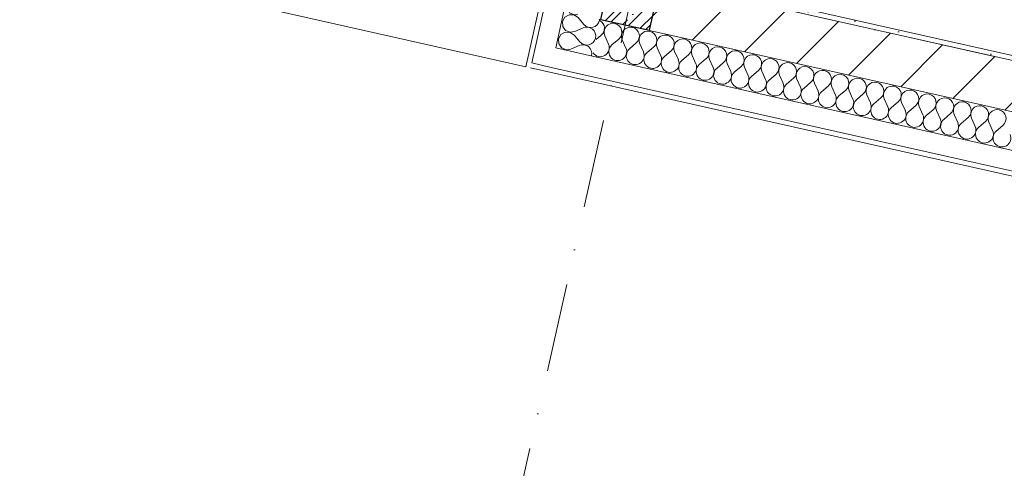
# Model space of a CAD drawing. Header units: millimetres. Extents: x -6990773 to -6682839, y 6117771 to 6220266.
# Tile 102 of 154: x -6939380 to -6935451, y 6130134 to 6131923. Entities that reach past the tile are written whole.
import ezdxf
from ezdxf.enums import TextEntityAlignment as Align

# ---------------------------------------------------------------- set-up
doc = ezdxf.new("R2010")
doc.units = ezdxf.units.MM
doc.header["$MEASUREMENT"] = 0
doc.linetypes.add('Штрихпунктирная', pattern=[670.277762, 352.777767, -176.388884, 0, -141.111112])
for name, color, linetype in [('S - МОП.АР', 7, 'Continuous'), ('АР-Стены_внутренние_пилоны.АР', 7, 'Continuous'), ('АР-Чертеж-Оси_Осевые размеры.АР', 7, 'Continuous'), ('Кровля', 7, 'Continuous')]:
    doc.layers.add(name, color=color, linetype=linetype)
for name, color, linetype, lineweight in [('АР-Стены_внутренние_пилоны.АР_Ном._пера__1', 7, 'Continuous', 30), ('АР-Чертеж-Оси_Осевые размеры.АР_Ном._пера__120', 7, 'Continuous', 0), ('Кровля_Ном._пера__1', 7, 'Continuous', 0)]:
    doc.layers.add(name, color=color, linetype=linetype, lineweight=lineweight)
doc.styles.add('РЎР“Р•РќР•Р\xa0Р\x98Р\xa0_РЎРўР\x98Р›Р¬_4', font='GOTHIC.TTF')
doc.dimstyles.new('СГЕНЕРИР_СТИЛЬ__2', dxfattribs={"dimtxt": 400, "dimasz": 332.5, "dimexe": 0.18, "dimexo": 0.0625, "dimgap": 0, "dimtad": 1, "dimdec": 0, "dimzin": 0, "dimdsep": 46, "dimtxsty": 'РЎР“Р•РќР•Р\xa0Р\x98Р\xa0_РЎРўР\x98Р›Р¬_4', "dimblk": 'ARROWHEAD_6', "dimblk1": 'ARROWHEAD_6', "dimblk2": 'ARROWHEAD_6', "dimcen": 0.09, "dimse1": 1, "dimse2": 1, "dimclrd": 7, "dimclre": 7, "dimclrt": 7, "dimazin": 0, "dimtfac": 1, "dimtdec": 4, "dimtmove": 0, "dimatfit": 3, "dimfxl": 1, "dimtolj": 1, "dimtzin": 0, "dimarcsym": 0})
pattern_1 = [(45, (-6566190.34, 6562677.8), (-127.27922, 127.27922), [])]

# ---------------------------------------------------------------- blocks, each defined once
blk = doc.blocks.new('*X32', base_point=(-6566190.3, 6562677.8))
at = {"layer": 'Кровля_Ном._пера__1', "color": 7, "linetype": 'Continuous', "lineweight": 0}
for p, q in [((-7164366.2, 6131890.3), (-7164375, 6131892.7)), ((-7164374.5, 6131893), (-7164365.9, 6131891.5)), ((-7164357.8, 6131885.2), (-7164366.2, 6131890.3)), ((-7164365.9, 6131891.5), (-7164356.1, 6131892.5)), ((-7164351.1, 6131878), (-7164357.8, 6131885.2)), ((-7164356.1, 6131892.5), (-7164347, 6131896.2)), ((-7164347, 6131896.2), (-7164339.2, 6131902.2)), ((-7164339.2, 6131902.2), (-7164333.3, 6131910.1)), ((-7164333.3, 6131910.1), (-7164329.9, 6131919.4)), ((-7164329.9, 6131919.4), (-7164329.7, 6131921.4)), ((-7164428.4, 6131858.8), (-7164407.5, 6131834.3)), ((-7164346.6, 6131869.2), (-7164351.1, 6131878)), ((-7164349, 6131840.5), (-7164345.5, 6131849.7)), ((-7164344.7, 6131859.5), (-7164346.6, 6131869.2)), ((-7164345.5, 6131849.7), (-7164344.7, 6131859.5)), ((-7164487.8, 6131821.2), (-7164480.5, 6131810.6)), ((-7164480.5, 6131810.6), (-7164462.5, 6131802.9)), ((-7164462.5, 6131802.9), (-7164443.2, 6131805.7)), ((-7164443.2, 6131805.7), (-7164410.7, 6131820.4)), ((-7164401.2, 6131823.2), (-7164410.7, 6131820.4)), ((-7164407.5, 6131834.3), (-7164400.2, 6131827.8)), ((-7164391.3, 6131823.2), (-7164401.2, 6131823.2)), ((-7164400.2, 6131827.8), (-7164391.3, 6131823.5)), ((-7164391.3, 6131823.5), (-7164381.6, 6131821.8)), ((-7164381.8, 6131820.6), (-7164391.3, 6131823.2)), ((-7164373.4, 6131815.5), (-7164381.8, 6131820.6)), ((-7164381.6, 6131821.8), (-7164371.8, 6131822.8)), ((-7164366.7, 6131808.3), (-7164373.4, 6131815.5)), ((-7164371.8, 6131822.8), (-7164362.6, 6131826.5)), ((-7164362.3, 6131799.5), (-7164366.7, 6131808.3)), ((-7164362.6, 6131826.5), (-7164354.8, 6131832.5)), ((-7164354.8, 6131832.5), (-7164349, 6131840.5)), ((-7164462.6, 6131802.6), (-7164468.9, 6131802.8)), ((-7164459.9, 6131800.8), (-7164462.6, 6131802.6)), ((-7164360.4, 6131789.8), (-7164362.3, 6131799.5)), ((-7164361.6, 6131778.7), (-7164361.2, 6131780)), ((-7164361.2, 6131780), (-7164360.4, 6131789.8))]:
    blk.add_line(p, q, dxfattribs=at)
blk = doc.blocks.new('*X35', base_point=(-6566190.3, 6562677.8))
at = {"layer": 'Кровля_Ном._пера__1', "color": 7, "linetype": 'Continuous', "lineweight": 0}
for p, q in [((-7164467.8, 6131933), (-7164477.1, 6131915.8)), ((-7164450.8, 6131942.7), (-7164467.8, 6131933)), ((-7164450.9, 6131952.5), (-7164449.2, 6131950)), ((-7164431.3, 6131942), (-7164450.8, 6131942.7)), ((-7164449.2, 6131950), (-7164431.2, 6131942.3)), ((-7164415.1, 6131931.2), (-7164431.3, 6131942)), ((-7164431.2, 6131942.3), (-7164415.6, 6131944.6)), ((-7164415.1, 6131931.2), (-7164391.9, 6131904)), ((-7164329.7, 6131921.4), (-7164329.4, 6131925.2)), ((-7164477.1, 6131915.8), (-7164476, 6131896.3)), ((-7164476, 6131896.3), (-7164464.8, 6131880.3)), ((-7164427.6, 6131875.4), (-7164395, 6131890.1)), ((-7164385.5, 6131892.8), (-7164395, 6131890.1)), ((-7164391.9, 6131904), (-7164384.5, 6131897.5)), ((-7164375.7, 6131892.9), (-7164385.5, 6131892.8)), ((-7164384.5, 6131897.5), (-7164375.6, 6131893.2)), ((-7164375, 6131892.7), (-7164375.7, 6131892.9)), ((-7164375.6, 6131893.2), (-7164374.5, 6131893)), ((-7164483.4, 6131863.3), (-7164492.7, 6131846.1)), ((-7164492.7, 6131846.1), (-7164491.6, 6131826.7)), ((-7164466.5, 6131873), (-7164483.4, 6131863.3)), ((-7164447, 6131872.3), (-7164466.5, 6131873)), ((-7164464.8, 6131880.3), (-7164446.9, 6131872.6)), ((-7164430.7, 6131861.5), (-7164447, 6131872.3)), ((-7164446.9, 6131872.6), (-7164427.6, 6131875.4)), ((-7164430.7, 6131861.5), (-7164428.4, 6131858.8)), ((-7164491.6, 6131826.7), (-7164487.8, 6131821.2))]:
    blk.add_line(p, q, dxfattribs=at)
blk = doc.blocks.new('Стена_9_6', base_point=(-7160679.8, 6147242.8))
at = {"layer": 'Кровля', "linetype": 'Continuous', "lineweight": 0, "true_color": 0x000000}
h = blk.add_hatch(dxfattribs=at)
h.set_pattern_fill('БЛОКИ_БЕТОННЫЕ_ЭФФЕКТИВН_77', color=18, style=0, pattern_type=2)
h.set_pattern_definition(pattern_1)
h.paths.add_polyline_path([(-7164086.1, 6132075.6), (-7164325.1, 6131924.3), (-7164130, 6131880.4)])
at = {"layer": 'Кровля_Ном._пера__1', "color": 7, "linetype": 'Continuous', "lineweight": 0}
for p, q in [((-7161022.7, 6147678.6), (-7164582.4, 6131828.3)), ((-7164471.5, 6131957.1), (-7164504.3, 6131810.8)), ((-7164582.4, 6131828.3), (-7164599.9, 6131750.3)), ((-7164504.3, 6131810.8), (-7164358, 6131777.9)), ((-7164599.9, 6131750.3), (-7164521.9, 6131732.7))]:
    blk.add_line(p, q, dxfattribs=at)
at = {"layer": 'Кровля_Ном._пера__1', "color": 7, "linetype": 'Continuous', "lineweight": 15}
blk.add_line((-7164325.1, 6131924.3), (-7164130, 6131880.4), dxfattribs=at)
at = {"layer": 'Кровля_Ном._пера__1', "color": 7, "linetype": 'Continuous', "lineweight": 0, "flags": 128}
blk.add_lwpolyline([(-7161020.3, 6147780.5), (-7164623.8, 6131735.1)], dxfattribs=at)
at = {"layer": 'Кровля', "color": 7, "lineweight": 0}
for name in ['*X35', '*X32']:
    blk.add_blockref(name, (-6566190.3, 6562677.8), dxfattribs=at)
blk = doc.blocks.new('*X51', base_point=(-6566190.3, 6562677.8))
at = {"layer": 'Кровля_Ном._пера__1', "color": 7, "linetype": 'Continuous', "lineweight": 0}
for p, q in [((-7164343.3, 6131843.4), (-7164322.2, 6131861.4)), ((-7164293.6, 6131825.7), (-7164308.2, 6131858.3)), ((-7164279.7, 6131822.6), (-7164252.5, 6131845.7)), ((-7164223.9, 6131810), (-7164238.6, 6131842.6)), ((-7164210, 6131806.9), (-7164182.8, 6131830.1)), ((-7164154.2, 6131794.4), (-7164168.9, 6131827)), ((-7164140.3, 6131791.3), (-7164113.1, 6131814.4)), ((-7164084.5, 6131778.7), (-7164099.2, 6131811.3)), ((-7164070.6, 6131775.6), (-7164043.4, 6131798.8)), ((-7164014.8, 6131763.1), (-7164029.5, 6131795.7)), ((-7164000.9, 6131760), (-7163973.7, 6131783.1)), ((-7163945.1, 6131747.4), (-7163959.8, 6131780)), ((-7163931.2, 6131744.3), (-7163904, 6131767.5)), ((-7163875.4, 6131731.8), (-7163890.1, 6131764.3)), ((-7163861.5, 6131728.6), (-7163834.3, 6131751.8)), ((-7163805.8, 6131716.1), (-7163820.4, 6131748.7)), ((-7163791.8, 6131713), (-7163764.6, 6131736.2)), ((-7163736.1, 6131700.5), (-7163750.7, 6131733)), ((-7163722.1, 6131697.3), (-7163695, 6131720.5)), ((-7163666.4, 6131684.8), (-7163681, 6131717.4)), ((-7163652.4, 6131681.7), (-7163625.3, 6131704.9)), ((-7163596.7, 6131669.2), (-7163611.3, 6131701.7)), ((-7163582.7, 6131666), (-7163555.6, 6131689.2)), ((-7163527, 6131653.5), (-7163541.6, 6131686.1)), ((-7163513, 6131650.4), (-7163485.9, 6131673.6)), ((-7163457.3, 6131637.9), (-7163471.9, 6131670.4)), ((-7163443.4, 6131634.7), (-7163416.2, 6131657.9)), ((-7163387.6, 6131622.2), (-7163402.2, 6131654.8)), ((-7163373.7, 6131619.1), (-7163346.5, 6131642.3)), ((-7163317.9, 6131606.6), (-7163332.6, 6131639.1)), ((-7163304, 6131603.4), (-7163276.8, 6131626.6)), ((-7163248.2, 6131590.9), (-7163262.9, 6131623.5)), ((-7163234.3, 6131587.8), (-7163207.1, 6131611)), ((-7163178.5, 6131575.3), (-7163193.2, 6131607.8)), ((-7163164.6, 6131572.1), (-7163137.4, 6131595.3)), ((-7163108.8, 6131559.6), (-7163123.5, 6131592.2)), ((-7163094.9, 6131556.5), (-7163067.7, 6131579.6)), ((-7163039.1, 6131543.9), (-7163053.8, 6131576.5)), ((-7163025.2, 6131540.8), (-7162998, 6131564)), ((-7162969.4, 6131528.3), (-7162984.1, 6131560.9)), ((-7162955.5, 6131525.2), (-7162928.3, 6131548.3)), ((-7162899.8, 6131512.6), (-7162914.4, 6131545.2)), ((-7162885.8, 6131509.5), (-7162858.6, 6131532.7)), ((-7162830.1, 6131497), (-7162844.7, 6131529.6)), ((-7162816.1, 6131493.9), (-7162789, 6131517)), ((-7162760.4, 6131481.3), (-7162775, 6131513.9)), ((-7162746.4, 6131478.2), (-7162719.3, 6131501.4))]:
    blk.add_line(p, q, dxfattribs=at)
for centre, start, end in [((-7164345.4, 6131888.6), 310.4717, 57.7943), ((-7164275.7, 6131872.9), 77.3416, 204.2115), ((-7164275.7, 6131872.9), 310.4717, 77.3416), ((-7164206, 6131857.3), 77.3416, 204.2115), ((-7164206, 6131857.3), 310.4717, 77.3416), ((-7164136.3, 6131841.6), 77.3416, 204.2115), ((-7164136.3, 6131841.6), 310.4717, 77.3416), ((-7164066.6, 6131826), 77.3416, 204.2115), ((-7164066.6, 6131826), 310.4717, 77.3416), ((-7163996.9, 6131810.3), 77.3416, 204.2115), ((-7163996.9, 6131810.3), 310.4717, 77.3416), ((-7164326.2, 6131811), 215.6308, 24.2115), ((-7164256.5, 6131795.4), 130.4717, 24.2115), ((-7164186.8, 6131779.7), 130.4717, 24.2115), ((-7163927.2, 6131794.6), 77.3416, 204.2115), ((-7163927.2, 6131794.6), 310.4717, 77.3416), ((-7163857.5, 6131779), 77.3416, 204.2115), ((-7163857.5, 6131779), 310.4717, 77.3416), ((-7164117.1, 6131764.1), 130.4717, 24.2115), ((-7164047.4, 6131748.4), 130.4717, 24.2115), ((-7163787.8, 6131763.3), 77.3416, 204.2115), ((-7163787.8, 6131763.3), 310.4717, 77.3416), ((-7163718.1, 6131747.7), 77.3416, 204.2115), ((-7163718.1, 6131747.7), 310.4717, 77.3416), ((-7163648.4, 6131732), 77.3416, 204.2115), ((-7163648.4, 6131732), 310.4717, 77.3416), ((-7163977.7, 6131732.8), 130.4717, 24.2115), ((-7163908, 6131717.1), 130.4717, 24.2115), ((-7163838.3, 6131701.5), 130.4717, 24.2115), ((-7163578.7, 6131716.4), 77.3416, 204.2115), ((-7163578.7, 6131716.4), 310.4717, 77.3416), ((-7163509.1, 6131700.7), 77.3416, 204.2115), ((-7163509.1, 6131700.7), 310.4717, 77.3416), ((-7163768.6, 6131685.8), 130.4717, 24.2115), ((-7163698.9, 6131670.2), 130.4717, 24.2115), ((-7163439.4, 6131685.1), 77.3416, 204.2115), ((-7163439.4, 6131685.1), 310.4717, 77.3416), ((-7163369.7, 6131669.4), 77.3416, 204.2115), ((-7163369.7, 6131669.4), 310.4717, 77.3416), ((-7163300, 6131653.8), 77.3416, 204.2115), ((-7163300, 6131653.8), 310.4717, 77.3416), ((-7163629.2, 6131654.5), 130.4717, 24.2115), ((-7163559.6, 6131638.9), 130.4717, 24.2115), ((-7163489.9, 6131623.2), 130.4717, 24.2115), ((-7163230.3, 6131638.1), 77.3416, 204.2115), ((-7163230.3, 6131638.1), 310.4717, 77.3416), ((-7163160.6, 6131622.5), 77.3416, 204.2115), ((-7163160.6, 6131622.5), 310.4717, 77.3416), ((-7163420.2, 6131607.6), 130.4717, 24.2115), ((-7163350.5, 6131591.9), 130.4717, 24.2115), ((-7163090.9, 6131606.8), 77.3416, 204.2115), ((-7163090.9, 6131606.8), 310.4717, 77.3416), ((-7163021.2, 6131591.2), 77.3416, 204.2115), ((-7163021.2, 6131591.2), 310.4717, 77.3416), ((-7162951.5, 6131575.5), 77.3416, 204.2115), ((-7162951.5, 6131575.5), 310.4717, 77.3416), ((-7163280.8, 6131576.3), 130.4717, 24.2115), ((-7163211.1, 6131560.6), 130.4717, 24.2115), ((-7163141.4, 6131545), 130.4717, 24.2115), ((-7162881.8, 6131559.9), 77.3416, 204.2115), ((-7162881.8, 6131559.9), 310.4717, 77.3416), ((-7162812.1, 6131544.2), 77.3416, 204.2115), ((-7162812.1, 6131544.2), 310.4717, 77.3416), ((-7163071.7, 6131529.3), 130.4717, 24.2115), ((-7163002, 6131513.6), 130.4717, 24.2115), ((-7162742.4, 6131528.6), 77.3416, 204.2115), ((-7162742.4, 6131528.6), 310.4717, 77.3416), ((-7162932.3, 6131498), 130.4717, 24.2115), ((-7162862.6, 6131482.3), 130.4717, 24.2115), ((-7162792.9, 6131466.7), 130.4717, 24.2115), ((-7162723.2, 6131451), 130.4717, 24.2115)]:
    blk.add_arc(centre, 35.7, start, end, dxfattribs=at)
blk = doc.blocks.new('Стена_17_6', base_point=(-7164108, 6131978))
at = {"layer": 'Кровля', "linetype": 'Continuous', "lineweight": 0, "true_color": 0x000000}
h = blk.add_hatch(dxfattribs=at)
h.set_pattern_fill('ШТУКАТУРКА__ГИПС_01_0006', color=18, style=0, pattern_type=2)
h.set_pattern_definition([(45, (-6566190.34, 6563027.8), (-111.369318, 111.369318), [0, -105, 0, -157.5]), (110, (-6565840.34, 6563027.8), (148.001588, 53.868173), [0, -77, 0, -133])])
h.paths.add_polyline_path([(-7160442.5, 6131277.7), (-7164062.2, 6132090.7), (-7164066.6, 6132071.2), (-7160446.8, 6131258.2)])
h = blk.add_hatch(dxfattribs=at)
h.set_pattern_fill('БЛОКИ_БЕТОННЫЕ_ЭФФЕКТИВН_77', color=18, style=0, pattern_type=2)
h.set_pattern_definition(pattern_1)
h.paths.add_polyline_path([(-7160427.3, 6131253.8), (-7164086.1, 6132075.6), (-7164130, 6131880.4), (-7160471.2, 6131058.7)])
at = {"layer": 'Кровля_Ном._пера__1', "color": 7, "linetype": 'Continuous', "lineweight": 15}
for p, q in [((-7160427.3, 6131253.8), (-7164066.6, 6132071.2)), ((-7164325.1, 6131924.3), (-7164130, 6131880.4)), ((-7164130, 6131880.4), (-7160471.2, 6131058.7))]:
    blk.add_line(p, q, dxfattribs=at)
at = {"layer": 'Кровля_Ном._пера__1', "color": 7, "linetype": 'Continuous', "lineweight": 0}
for p, q in [((-7164504.3, 6131810.8), (-7164358, 6131777.9)), ((-7164358, 6131777.9), (-7147156.5, 6127914.5)), ((-7164599.9, 6131750.3), (-7164521.9, 6131732.7)), ((-7164521.9, 6131732.7), (-7147174, 6127836.5))]:
    blk.add_line(p, q, dxfattribs=at)
at = {"layer": 'Кровля_Ном._пера__1', "color": 7, "linetype": 'Continuous', "lineweight": 0, "flags": 128}
for points in [[(-7160442.5, 6131277.7), (-7164062.2, 6132090.7)], [(-7164604.3, 6131730.8), (-7147178.4, 6127817)]]:
    blk.add_lwpolyline(points, dxfattribs=at)
at = {"layer": 'Кровля', "color": 7, "lineweight": 0}
blk.add_blockref('*X51', (-6566190.3, 6562677.8), dxfattribs=at)
blk = doc.blocks.new('Стандартный Маркер Сетки[13]_6', base_point=(-7160680.9, 6147693.7))
at = {"layer": 'АР-Чертеж-Оси_Осевые размеры.АР_Ном._пера__120', "color": 7, "linetype": 'Штрихпунктирная', "lineweight": 0}
blk.add_line((-7160787.5, 6147219.2), (-7165571.2, 6125919.8), dxfattribs=at)
at = {"layer": 'АР-Чертеж-Оси_Осевые размеры.АР_Ном._пера__120', "color": 7, "lineweight": 0, "style": 'РЎР“Р•РќР•Р\xa0Р\x98Р\xa0_РЎРўР\x98Р›Р¬_4'}
blk.add_attdef('AC_MarkerText_1', text='', height=350, rotation=347.3417, dxfattribs=at).set_placement((-7165717.5, 6125138.4), align=Align.TOP_CENTER)
blk = doc.blocks.new('Стандартный Маркер Сетки[26]_6', base_point=(-7160680.9, 6147693.7))
at = {"layer": 'АР-Чертеж-Оси_Осевые размеры.АР_Ном._пера__120', "color": 7, "linetype": 'Штрихпунктирная', "lineweight": 0}
blk.add_line((-7160787.5, 6147219.2), (-7165571.2, 6125919.8), dxfattribs=at)
at = {"layer": 'АР-Чертеж-Оси_Осевые размеры.АР_Ном._пера__120', "color": 7, "lineweight": 0, "style": 'РЎР“Р•РќР•Р\xa0Р\x98Р\xa0_РЎРўР\x98Р›Р¬_4'}
blk.add_attdef('AC_MarkerText_1', text='', height=350, rotation=347.3417, dxfattribs=at).set_placement((-7165717.5, 6125138.4), align=Align.TOP_CENTER)
blk = doc.blocks.new('ARROWHEAD_6')
at = {"color": 0, "linetype": 'Continuous', "lineweight": 0}
for p, q in [((-0.5, -0.5), (0.5, 0.5)), ((0, 0), (-1, 0))]:
    blk.add_line(p, q, dxfattribs=at)
blk = doc.blocks.new('*D187', base_point=(-6566190.3, 6562677.8))
at = {"layer": 'Defpoints', "color": 0, "linetype": 'Continuous', "transparency": 16777216}
for p in [(-6931973.4, 6136099.2), (-6936118.3, 6135669.5), (-6938145.1, 6126645.3)]:
    blk.add_point(p, dxfattribs=at)
at = {"layer": 'АР-Чертеж-Оси_Осевые размеры.АР', "color": 7, "linetype": 'Continuous', "lineweight": -2, "transparency": 16777216}
for p, q in [((-6937820.7, 6126572.4), (-6936820.3, 6126347.7)), ((-6934615.5, 6125852.6), (-6935652.4, 6126085.4))]:
    blk.add_line(p, q, dxfattribs=at)
at = {"layer": 'АР-Чертеж-Оси_Осевые размеры.АР', "color": 7, "linetype": 'Continuous', "lineweight": -2, "transparency": 16777216, "xscale": 332.5, "yscale": 332.5, "zscale": 332.5}
for p, rotation in [((-6938145.1, 6126645.3), 167.3417232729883), ((-6934291.1, 6125779.7), 347.3417232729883)]:
    blk.add_blockref('ARROWHEAD_6', p, dxfattribs=dict(at, rotation=rotation))
at = {"layer": 'АР-Чертеж-Оси_Осевые размеры.АР', "color": 7, "linetype": 'Continuous', "lineweight": 0, "transparency": 16777216, "insert": (-6936236.4, 6126216.6), "char_height": 400, "attachment_point": 5, "rotation": 347.3417, "style": 'РЎР“Р•РќР•Р\xa0Р\x98Р\xa0_РЎРўР\x98Р›Р¬_4'}
blk.add_mtext('\\A1;3950', dxfattribs=at)
blk = doc.blocks.new('Стена_76_6', base_point=(-7164227.7, 6131902.4))
at = {"layer": 'АР-Стены_внутренние_пилоны.АР', "linetype": 'Continuous', "lineweight": 0, "true_color": 0x000000}
h = blk.add_hatch(dxfattribs=at)
h.set_pattern_fill('ЖЕЛЕЗОБЕТОН__PROJECT__0006', color=18, style=0, pattern_type=2)
h.set_pattern_definition([(45, (-6566190.34, 6562677.8), (-84.852814, 84.852814), []), (45, (-6566232.77, 6562720.22), (-84.852814, 84.852814), [90, -30, 0, -30])])
h.paths.add_polyline_path([(-7164130.2, 6131880.5), (-7163692, 6133831.6), (-7163887.1, 6133875.5), (-7164325.3, 6131924.3)])
at = {"layer": 'АР-Стены_внутренние_пилоны.АР_Ном._пера__1', "color": 7, "linetype": 'Continuous', "lineweight": 30, "flags": 128}
for points in [[(-7163887.1, 6133875.5), (-7164325.3, 6131924.3)], [(-7163692, 6133831.6), (-7163887.1, 6133875.5)], [(-7164130.2, 6131880.5), (-7163692, 6133831.6)], [(-7164325.3, 6131924.3), (-7164130.2, 6131880.5)]]:
    blk.add_lwpolyline(points, dxfattribs=at)
blk = doc.blocks.new('Стена_91_1', base_point=(-6937251.1, 6132223))
at = {"layer": 'Кровля_Ном._пера__1', "color": 7, "linetype": 'Continuous', "lineweight": 0, "flags": 128}
for points in [[(-6958406.7, 6136462), (-6937360.7, 6131735.1)], [(-6937360.7, 6131735.1), (-6937251.1, 6132223)]]:
    blk.add_lwpolyline(points, dxfattribs=at)
blk = doc.blocks.new('*X312', base_point=(-6338927.2, 6562677.8))
at = {"layer": 'Кровля_Ном._пера__1', "color": 7, "linetype": 'Continuous', "lineweight": 0}
for p, q in [((-6937103, 6131890.3), (-6937111.8, 6131892.7)), ((-6937111.3, 6131893), (-6937102.8, 6131891.5)), ((-6937094.6, 6131885.2), (-6937103, 6131890.3)), ((-6937102.8, 6131891.5), (-6937093, 6131892.5)), ((-6937087.9, 6131878), (-6937094.6, 6131885.2)), ((-6937093, 6131892.5), (-6937083.8, 6131896.2)), ((-6937083.8, 6131896.2), (-6937076, 6131902.2)), ((-6937076, 6131902.2), (-6937070.2, 6131910.1)), ((-6937070.2, 6131910.1), (-6937066.7, 6131919.4)), ((-6937066.7, 6131919.4), (-6937066.5, 6131921.4)), ((-6937165.3, 6131858.8), (-6937144.4, 6131834.3)), ((-6937083.5, 6131869.2), (-6937087.9, 6131878)), ((-6937085.8, 6131840.5), (-6937082.4, 6131849.7)), ((-6937081.5, 6131859.5), (-6937083.5, 6131869.2)), ((-6937082.4, 6131849.7), (-6937081.5, 6131859.5)), ((-6937224.7, 6131821.2), (-6937217.3, 6131810.6)), ((-6937217.3, 6131810.6), (-6937199.4, 6131802.9)), ((-6937199.4, 6131802.9), (-6937180.1, 6131805.7)), ((-6937180.1, 6131805.7), (-6937147.5, 6131820.4)), ((-6937138, 6131823.2), (-6937147.5, 6131820.4)), ((-6937144.4, 6131834.3), (-6937137, 6131827.8)), ((-6937128.2, 6131823.2), (-6937138, 6131823.2)), ((-6937137, 6131827.8), (-6937128.1, 6131823.5)), ((-6937118.7, 6131820.6), (-6937128.2, 6131823.2)), ((-6937128.1, 6131823.5), (-6937118.4, 6131821.8)), ((-6937110.3, 6131815.5), (-6937118.7, 6131820.6)), ((-6937118.4, 6131821.8), (-6937108.6, 6131822.8)), ((-6937103.6, 6131808.3), (-6937110.3, 6131815.5)), ((-6937108.6, 6131822.8), (-6937099.5, 6131826.5)), ((-6937099.1, 6131799.5), (-6937103.6, 6131808.3)), ((-6937099.5, 6131826.5), (-6937091.7, 6131832.5)), ((-6937091.7, 6131832.5), (-6937085.8, 6131840.5)), ((-6937199.5, 6131802.6), (-6937205.7, 6131802.8)), ((-6937196.7, 6131800.8), (-6937199.5, 6131802.6)), ((-6937097.2, 6131789.8), (-6937099.1, 6131799.5)), ((-6937098.5, 6131778.7), (-6937098, 6131780)), ((-6937098, 6131780), (-6937097.2, 6131789.8))]:
    blk.add_line(p, q, dxfattribs=at)
blk = doc.blocks.new('*X315', base_point=(-6338927.2, 6562677.8))
at = {"layer": 'Кровля_Ном._пера__1', "color": 7, "linetype": 'Continuous', "lineweight": 0}
for p, q in [((-6937204.6, 6131933), (-6937213.9, 6131915.8)), ((-6937187.7, 6131942.7), (-6937204.6, 6131933)), ((-6937187.8, 6131952.5), (-6937186, 6131950)), ((-6937168.1, 6131942), (-6937187.7, 6131942.7)), ((-6937186, 6131950), (-6937168.1, 6131942.3)), ((-6937168.1, 6131942.3), (-6937152.4, 6131944.6)), ((-6937151.9, 6131931.2), (-6937168.1, 6131942)), ((-6937151.9, 6131931.2), (-6937128.7, 6131904)), ((-6937066.5, 6131921.4), (-6937066.2, 6131925.2)), ((-6937213.9, 6131915.8), (-6937212.8, 6131896.3)), ((-6937212.8, 6131896.3), (-6937201.7, 6131880.3)), ((-6937164.4, 6131875.4), (-6937131.9, 6131890.1)), ((-6937122.4, 6131892.8), (-6937131.9, 6131890.1)), ((-6937128.7, 6131904), (-6937121.4, 6131897.5)), ((-6937112.5, 6131892.9), (-6937122.4, 6131892.8)), ((-6937121.4, 6131897.5), (-6937112.5, 6131893.2)), ((-6937112.5, 6131893.2), (-6937111.3, 6131893)), ((-6937111.8, 6131892.7), (-6937112.5, 6131892.9)), ((-6937220.3, 6131863.3), (-6937229.6, 6131846.1)), ((-6937229.6, 6131846.1), (-6937228.5, 6131826.7)), ((-6937203.3, 6131873), (-6937220.3, 6131863.3)), ((-6937183.8, 6131872.3), (-6937203.3, 6131873)), ((-6937201.7, 6131880.3), (-6937183.7, 6131872.6)), ((-6937167.6, 6131861.5), (-6937183.8, 6131872.3)), ((-6937183.7, 6131872.6), (-6937164.4, 6131875.4)), ((-6937167.6, 6131861.5), (-6937165.3, 6131858.8)), ((-6937228.5, 6131826.7), (-6937224.7, 6131821.2))]:
    blk.add_line(p, q, dxfattribs=at)
blk = doc.blocks.new('Стена_109_1', base_point=(-6933416.7, 6147242.8))
at = {"layer": 'Кровля', "linetype": 'Continuous', "lineweight": 0, "true_color": 0x000000}
h = blk.add_hatch(dxfattribs=at)
h.set_pattern_fill('БЛОКИ_БЕТОННЫЕ_ЭФФЕКТИВН_70', color=18, style=0, pattern_type=2)
h.set_pattern_definition([(45, (-6338927.19, 6562677.8), (-127.27922, 127.27922), [])])
h.paths.add_polyline_path([(-6936823, 6132075.6), (-6937061.9, 6131924.3), (-6936866.8, 6131880.4)])
at = {"layer": 'Кровля_Ном._пера__1', "color": 7, "linetype": 'Continuous', "lineweight": 0}
for p, q in [((-6933759.5, 6147678.6), (-6937319.2, 6131828.3)), ((-6937208.3, 6131957.1), (-6937241.2, 6131810.8)), ((-6937319.2, 6131828.3), (-6937336.8, 6131750.3)), ((-6937241.2, 6131810.8), (-6937094.8, 6131777.9)), ((-6937336.8, 6131750.3), (-6937258.7, 6131732.7))]:
    blk.add_line(p, q, dxfattribs=at)
at = {"layer": 'Кровля_Ном._пера__1', "color": 7, "linetype": 'Continuous', "lineweight": 15}
blk.add_line((-6937061.9, 6131924.3), (-6936866.8, 6131880.4), dxfattribs=at)
at = {"layer": 'Кровля_Ном._пера__1', "color": 7, "linetype": 'Continuous', "lineweight": 0, "flags": 128}
blk.add_lwpolyline([(-6933757.1, 6147780.5), (-6937360.7, 6131735.1)], dxfattribs=at)
at = {"layer": 'Кровля', "color": 7, "lineweight": 0}
for name in ['*X315', '*X312']:
    blk.add_blockref(name, (-6338927.2, 6562677.8), dxfattribs=at)
blk = doc.blocks.new('Стандартный Маркер Сетки[58]_1', base_point=(-6933417.8, 6147693.7))
at = {"layer": 'АР-Чертеж-Оси_Осевые размеры.АР_Ном._пера__120', "color": 7, "linetype": 'Штрихпунктирная', "lineweight": 0}
blk.add_line((-6933524.4, 6147219.2), (-6938308.1, 6125919.8), dxfattribs=at)
at = {"layer": 'АР-Чертеж-Оси_Осевые размеры.АР_Ном._пера__120', "color": 7, "lineweight": 0, "style": 'РЎР“Р•РќР•Р\xa0Р\x98Р\xa0_РЎРўР\x98Р›Р¬_4'}
blk.add_attdef('AC_MarkerText_1', text='', height=350, rotation=347.3417, dxfattribs=at).set_placement((-6938454.3, 6125138.4), align=Align.TOP_CENTER)
blk = doc.blocks.new('Стандартный Маркер Сетки[70]_1', base_point=(-6933417.8, 6147693.7))
at = {"layer": 'АР-Чертеж-Оси_Осевые размеры.АР_Ном._пера__120', "color": 7, "linetype": 'Штрихпунктирная', "lineweight": 0}
blk.add_line((-6933524.4, 6147219.2), (-6938308.1, 6125919.8), dxfattribs=at)
at = {"layer": 'АР-Чертеж-Оси_Осевые размеры.АР_Ном._пера__120', "color": 7, "lineweight": 0, "style": 'РЎР“Р•РќР•Р\xa0Р\x98Р\xa0_РЎРўР\x98Р›Р¬_4'}
blk.add_attdef('AC_MarkerText_1', text='', height=350, rotation=347.3417, dxfattribs=at).set_placement((-6938454.3, 6125138.4), align=Align.TOP_CENTER)
blk = doc.blocks.new('Стена_143_1', base_point=(-6936964.6, 6131902.4))
at = {"layer": 'АР-Стены_внутренние_пилоны.АР', "linetype": 'Continuous', "lineweight": 0, "true_color": 0x000000}
h = blk.add_hatch(dxfattribs=at)
h.set_pattern_fill('ЖЕЛЕЗОБЕТОН__PROJECT__0001', color=18, style=0, pattern_type=2)
h.set_pattern_definition([(45, (-6338927.19, 6562677.8), (-84.852814, 84.852814), []), (45, (-6338969.62, 6562720.22), (-84.852814, 84.852814), [90, -30, 0, -30])])
h.paths.add_polyline_path([(-6936867, 6131880.5), (-6936428.8, 6133831.6), (-6936624, 6133875.5), (-6937062.2, 6131924.3)])
at = {"layer": 'АР-Стены_внутренние_пилоны.АР_Ном._пера__1', "color": 7, "linetype": 'Continuous', "lineweight": 30, "flags": 128}
for points in [[(-6936624, 6133875.5), (-6937062.2, 6131924.3)], [(-6936428.8, 6133831.6), (-6936624, 6133875.5)], [(-6936867, 6131880.5), (-6936428.8, 6133831.6)], [(-6937062.2, 6131924.3), (-6936867, 6131880.5)]]:
    blk.add_lwpolyline(points, dxfattribs=at)
blk = doc.blocks.new('Стандартный Маркер Сетки[87]_1', base_point=(-6989784.7, 6143970.3))
at = {"layer": 'АР-Чертеж-Оси_Осевые размеры.АР_Ном._пера__120', "color": 7, "linetype": 'Штрихпунктирная', "lineweight": 0}
blk.add_line((-6988809, 6143751.1), (-6909867.8, 6126021.4), dxfattribs=at)
at = {"layer": 'АР-Чертеж-Оси_Осевые размеры.АР_Ном._пера__120', "color": 7, "lineweight": 0, "style": 'РЎР“Р•РќР•Р\xa0Р\x98Р\xa0_РЎРўР\x98Р›Р¬_4'}
for tag, p in [('AC_MarkerText_1_0', (-6990202.6, 6144260.9)), ('AC_MarkerText_1_1', (-6908334.4, 6125873.7))]:
    blk.add_attdef(tag, text='', height=350, rotation=347.3417, dxfattribs=at).set_placement(p, align=Align.TOP_CENTER)
blk = doc.blocks.new('Стандартный Маркер Сетки[92]_1', base_point=(-6989784.7, 6143970.3))
at = {"layer": 'АР-Чертеж-Оси_Осевые размеры.АР_Ном._пера__120', "color": 7, "linetype": 'Штрихпунктирная', "lineweight": 0}
blk.add_line((-6988809, 6143751.1), (-6909867.8, 6126021.4), dxfattribs=at)
at = {"layer": 'АР-Чертеж-Оси_Осевые размеры.АР_Ном._пера__120', "color": 7, "lineweight": 0, "style": 'РЎР“Р•РќР•Р\xa0Р\x98Р\xa0_РЎРўР\x98Р›Р¬_4'}
for tag, p in [('AC_MarkerText_1_0', (-6990202.6, 6144260.9)), ('AC_MarkerText_1_1', (-6908334.4, 6125873.7))]:
    blk.add_attdef(tag, text='', height=350, rotation=347.3417, dxfattribs=at).set_placement(p, align=Align.TOP_CENTER)
blk = doc.blocks.new('Стандартный Маркер Сетки[96]_1', base_point=(-6989784.7, 6143970.3))
at = {"layer": 'АР-Чертеж-Оси_Осевые размеры.АР_Ном._пера__120', "color": 7, "linetype": 'Штрихпунктирная', "lineweight": 0}
blk.add_line((-6988809, 6143751.1), (-6909867.8, 6126021.4), dxfattribs=at)
at = {"layer": 'АР-Чертеж-Оси_Осевые размеры.АР_Ном._пера__120', "color": 7, "lineweight": 0, "style": 'РЎР“Р•РќР•Р\xa0Р\x98Р\xa0_РЎРўР\x98Р›Р¬_4'}
for tag, p in [('AC_MarkerText_1_0', (-6990202.6, 6144260.9)), ('AC_MarkerText_1_1', (-6908334.4, 6125873.7))]:
    blk.add_attdef(tag, text='', height=350, rotation=347.3417, dxfattribs=at).set_placement(p, align=Align.TOP_CENTER)
blk = doc.blocks.new('Стандартный Маркер Сетки[102]_1', base_point=(-6989784.7, 6143970.3))
at = {"layer": 'АР-Чертеж-Оси_Осевые размеры.АР_Ном._пера__120', "color": 7, "linetype": 'Штрихпунктирная', "lineweight": 0}
blk.add_line((-6988809, 6143751.1), (-6909867.8, 6126021.4), dxfattribs=at)
at = {"layer": 'АР-Чертеж-Оси_Осевые размеры.АР_Ном._пера__120', "color": 7, "lineweight": 0, "style": 'РЎР“Р•РќР•Р\xa0Р\x98Р\xa0_РЎРўР\x98Р›Р¬_4'}
for tag, p in [('AC_MarkerText_1_0', (-6990202.6, 6144260.9)), ('AC_MarkerText_1_1', (-6908334.4, 6125873.7))]:
    blk.add_attdef(tag, text='', height=350, rotation=347.3417, dxfattribs=at).set_placement(p, align=Align.TOP_CENTER)

msp = doc.modelspace()

# ---------------------------------------------------------------- linework, layer by layer
at = {"layer": 'S - МОП.АР', "color": 254, "linetype": 'Continuous', "lineweight": 0, "true_color": 0xd1c7d6, "flags": 128}
msp.add_lwpolyline([(-6935725.4, 6136871.6), (-6936799.1, 6132090.7), (-6933179.3, 6131277.8), (-6932789.3, 6133014.2), (-6932555.2, 6132961.6), (-6932945.2, 6131225.2), (-6929471.7, 6130445.1), (-6929224.1, 6131547.5), (-6928941.1, 6131484), (-6929188.7, 6130381.5), (-6926192.9, 6129708.7), (-6925726.5, 6131787), (-6925492.3, 6131734.4), (-6925959, 6129656.2), (-6919031.5, 6128100.4)], dxfattribs=at)

# ---------------------------------------------------------------- block references
at = {"layer": 'АР-Стены_внутренние_пилоны.АР', "color": 7, "lineweight": 0}
for name in ['Стена_76_6', 'Стена_143_1']:
    msp.add_blockref(name, (-6936964.6, 6131902.4), dxfattribs=at)
at = {"layer": 'АР-Чертеж-Оси_Осевые размеры.АР', "color": 8, "linetype": 'Continuous', "lineweight": 15}
for name, p in [('Стандартный Маркер Сетки[13]_6', (-6933417.8, 6147693.7)), ('Стандартный Маркер Сетки[26]_6', (-6933417.8, 6147693.7)), ('Стандартный Маркер Сетки[58]_1', (-6933417.8, 6147693.7)), ('Стандартный Маркер Сетки[70]_1', (-6933417.8, 6147693.7)), ('Стандартный Маркер Сетки[87]_1', (-6989784.7, 6143970.3)), ('Стандартный Маркер Сетки[92]_1', (-6989784.7, 6143970.3)), ('Стандартный Маркер Сетки[96]_1', (-6989784.7, 6143970.3)), ('Стандартный Маркер Сетки[102]_1', (-6989784.7, 6143970.3))]:
    msp.add_blockref(name, p, dxfattribs=at)
at = {"layer": 'Кровля', "color": 7, "lineweight": 0}
for name, p in [('Стена_9_6', (-6933416.7, 6147242.8)), ('Стена_109_1', (-6933416.7, 6147242.8)), ('Стена_91_1', (-6937251.1, 6132223)), ('Стена_17_6', (-6936844.9, 6131978))]:
    msp.add_blockref(name, p, dxfattribs=at)

# ---------------------------------------------------------------- dimensions: what is measured, and where the dimension line sits
at = {"layer": 'АР-Чертеж-Оси_Осевые размеры.АР', "color": 7, "linetype": 'Continuous', "lineweight": 0}
dim = msp.add_linear_dim(base=(-6938145.1, 6126645.3), p1=(-6931973.4, 6136099.2), p2=(-6936118.3, 6135669.5), angle=167.3417, dimstyle='СГЕНЕРИР_СТИЛЬ__2', dxfattribs=at)
dim.commit()
dim.dimension.update_dxf_attribs({"geometry": '*D187', "text_midpoint": (-6936236.4, 6126216.6), "dimtype": 160, "text_rotation": 347.3417})

doc.saveas('drawing.dxf')
